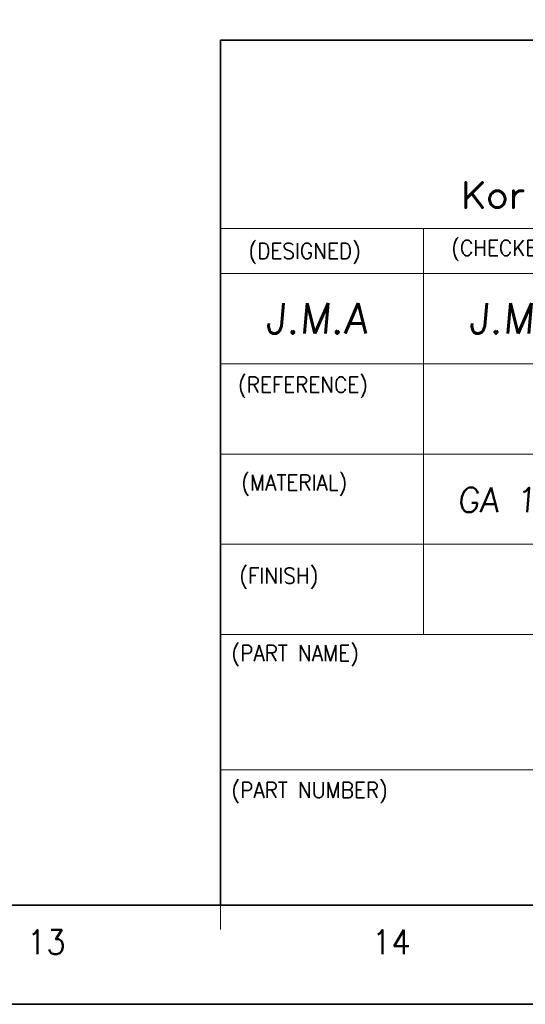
# Model space of a CAD drawing. Header units: millimetres. Extents: x 4497 to 11741, y 5958 to 12619.
# Tile 141 of 256: x 8164 to 8238, y 7844 to 7988. Entities that reach past the tile are written whole.
import ezdxf
from ezdxf.enums import TextEntityAlignment as Align

# ---------------------------------------------------------------- set-up
doc = ezdxf.new("R2010")
doc.units = ezdxf.units.MM
doc.header["$LTSCALE"] = 0.8
doc.layers.get('0').update_dxf_attribs({"linetype": 'CONTINUOUS', "lineweight": 0})
doc.layers.add('2', color=3, linetype='CONTINUOUS', lineweight=0)
doc.styles.get("Standard").update_dxf_attribs({"font": 'romans.shx', "width": 0.8, "oblique": 5, "bigfont": 'whgtxt.shx'})

# ---------------------------------------------------------------- blocks, each defined once
blk = doc.blocks.new('SMOOTH_0$064516')
at = {"const_width": 0.0323}
blk.add_lwpolyline([(-0.016, 0, 1), (0.016, 0, 1)], format="xyb", close=True, dxfattribs=at)
blk = doc.blocks.new('logo')
at = {"color": 7, "const_width": 0.859}
for points in [[(-3519.27, 5311.97), (-3524.16, 5307.08)], [(-3524.16, 5311.97), (-3524.16, 5304.64)], [(-3522.42, 5308.82), (-3519.27, 5304.64)], [(-3515.43, 5309.53), (-3516.13, 5309.17), (-3516.83, 5308.48), (-3517.18, 5307.43), (-3517.18, 5306.74), (-3516.83, 5305.69), (-3516.13, 5304.99), (-3515.43, 5304.64), (-3514.39, 5304.64), (-3513.69, 5304.99), (-3513, 5305.69), (-3512.64, 5306.74), (-3512.64, 5307.43), (-3513, 5308.48), (-3513.69, 5309.17), (-3514.39, 5309.53), (-3515.43, 5309.53)], [(-3510.2, 5307.43), (-3509.85, 5308.48), (-3509.16, 5309.17), (-3508.46, 5309.53), (-3507.41, 5309.53)], [(-3510.2, 5309.53), (-3510.2, 5304.64)]]:
    blk.add_lwpolyline(points, dxfattribs=at)
at = {"color": 7, "xscale": 13.31, "yscale": 13.31, "zscale": 13.31}
for p in [(-3524.16, 5311.97), (-3519.27, 5311.97), (-3524.16, 5307.08), (-3522.42, 5308.82), (-3517.18, 5307.43), (-3516.83, 5308.48), (-3516.13, 5309.17), (-3515.43, 5309.53), (-3515.43, 5309.53), (-3514.39, 5309.53), (-3513.69, 5309.17), (-3513, 5308.48), (-3512.64, 5307.43), (-3510.2, 5309.53), (-3510.2, 5307.43), (-3509.85, 5308.48), (-3509.16, 5309.17), (-3508.46, 5309.53), (-3507.41, 5309.53), (-3524.16, 5304.64), (-3519.27, 5304.64), (-3517.18, 5306.74), (-3516.83, 5305.69), (-3516.13, 5304.99), (-3515.43, 5304.64), (-3514.39, 5304.64), (-3513.69, 5304.99), (-3513, 5305.69), (-3512.64, 5306.74), (-3510.2, 5304.64)]:
    blk.add_blockref('SMOOTH_0$064516', p, dxfattribs=at)

msp = doc.modelspace()

# ---------------------------------------------------------------- linework, layer by layer
at = {"color": 7, "linetype": 'Continuous', "lineweight": 35}
for p, q in [((8193.427, 7984.84), (8344.765, 7984.84)), ((8193.427, 7858.724), (8193.427, 7984.84)), ((7537.626, 7858.724), (8344.765, 7858.724))]:
    msp.add_line(p, q, dxfattribs=at)
at = {"color": 7, "linetype": 'Continuous'}
for p, q in [((8193.427, 7957.423), (8344.765, 7957.423)), ((8223.036, 7898.204), (8223.036, 7957.423)), ((8193.427, 7950.844), (8282.256, 7950.844)), ((8193.427, 7937.684), (8344.765, 7937.684)), ((8193.427, 7924.524), (8317.509, 7924.524)), ((8193.427, 7911.364), (8344.765, 7911.364)), ((8193.427, 7898.204), (8344.765, 7898.204)), ((8193.427, 7878.464), (8344.765, 7878.464)), ((8193.427, 7855.197), (8193.427, 7858.724)), ((8193.427, 7858.724), (8344.765, 7858.724)), ((8193.427, 7858.724), (8344.765, 7858.724)), ((8227.928, 7858.724), (8344.765, 7858.724))]:
    msp.add_line(p, q, dxfattribs=at)
at = {"color": 7, "linetype": 'Continuous', "lineweight": 35}
msp.add_lwpolyline([(7519.432, 8438.294), (7519.432, 7844.294), (8359.432, 7844.294), (8359.432, 8438.294)], close=True, dxfattribs=at)

# ---------------------------------------------------------------- block references
at = {"color": 3, "linetype": 'Continuous', "xscale": 0.4968601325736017, "yscale": 0.4968601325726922, "zscale": 0.4968601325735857}
msp.add_blockref('logo', (9980.197, 5324.793), dxfattribs=at)

# ---------------------------------------------------------------- texts
at = {"color": 7, "linetype": 'Continuous', "width": 0.933333}
for s, height, p in [('(CHECKED)', 2.288, (8227.065, 7955.723)), ('(DESIGNED)', 2.288, (8197.528, 7955.277)), ('(REFERENCE)', 2.28802, (8196, 7935.761)), ('(MATERIAL)', 2.288, (8196.467, 7921.5)), ('(FINISH)', 2.288, (8196.194, 7907.92)), ('(PART NAME)', 2.28802, (8195.038, 7896.63)), ('(PART NUMBER)', 2.28802, (8195.038, 7876.663))]:
    msp.add_text(s, height=height, dxfattribs=at).set_placement(p, align=Align.TOP_LEFT)
for s, p in [('13', (8168.074, 7853.364)), ('14', (8218.34, 7853.364))]:
    msp.add_text(s, height=3.5277, dxfattribs=at).set_placement(p, align=Align.MIDDLE_CENTER)
at = {"layer": '2', "linetype": 'Continuous', "oblique": 5}
for s, height, p in [('J.M.A', 4.4437, (8199.972, 7942.087)), ('J.M.A', 4.4437, (8229.582, 7942.087)), ('GA 1.0T', 3.5994, (8227.943, 7916.025))]:
    msp.add_text(s, height=height, dxfattribs=at).set_placement(p)

doc.saveas('drawing.dxf')
